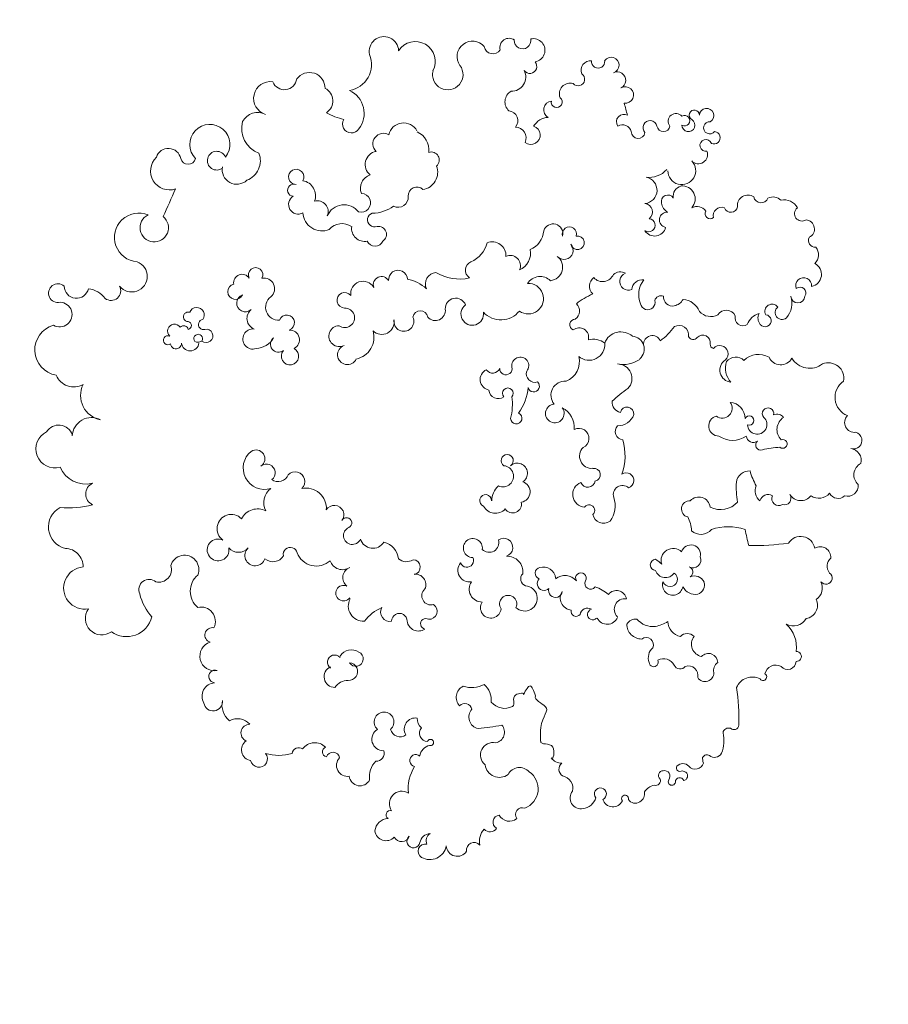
# Model space of a CAD drawing. Header units: millimetres. Extents: x 6567289036 to 6568990308, y 5976640423 to 5977332400.
# Tile 90 of 216: x 6568113965 to 6568115646, y 5976970716 to 5976972622. Entities that reach past the tile are written whole.
import ezdxf

# ---------------------------------------------------------------- set-up
doc = ezdxf.new("R2010")
doc.units = ezdxf.units.MM
doc.layers.add('ZAGOSPODAROWANIE_DRZEWA', color=110, linetype='Continuous', lineweight=5)

# ---------------------------------------------------------------- blocks, each defined once
blk = doc.blocks.new('drz_353_r')
at = {"color": 114, "lineweight": 15}
for centre, radius, start, end in [((-13.58, 156.04), 3.82, 225.7098, 7.7626), ((-6.64, 155.67), 3.28, 341.4309, 164.3966), ((1.05, 154.02), 4.62, 74.878, 172.4479), ((6.69, 160.84), 5.02, 208.0176, 318.5764), ((10.88, 153.43), 4.1, 342.7444, 95.892), ((-23.32, 156.14), 7.62, 214.5119, 338.1556), ((-30.73, 145.93), 6, 79.153, 202.2105), ((12.15, 149.69), 3.66, 297.3507, 43.7056), ((10.36, 142.3), 5.4, 325.1652, 50.0395), ((38.69, 142.73), 4.19, 87.0987, 209.6337), ((42.04, 149.57), 4.11, 220.2825, 310.1999), ((46.62, 144.99), 2.41, 306.891, 143.1678), ((-84.03, 140.77), 2.55, 240.2511, 7.0655), ((-78.57, 137.39), 4.72, 43.9601, 128.4208), ((-70.96, 138.55), 4.72, 10.3679, 153.3911), ((-42.71, 138.73), 8.11, 301.2628, 37.4766), ((50.44, 138.13), 5.47, 34.3166, 115.6898), ((57.2, 136.54), 5.19, 9.4658, 115.5593), ((-94.45, 135.72), 2.87, 218.6928, 33.2968), ((-88.5, 136.98), 3.57, 26.2163, 174.9982), ((-66.62, 136.35), 3.07, 84.2515, 292.0279), ((11.6, 135.29), 5.06, 302.4176, 50.8426), ((36.06, 135.22), 5.53, 100.5274, 237.8824), ((59.36, 132.38), 5.82, 331.2063, 59.4786), ((-94.11, 128.87), 5.68, 117.0486, 192.8651), ((-63.75, 134.98), 2.26, 56.9005, 220.6597), ((-62.66, 134.13), 2.74, 272.8686, 87.1314), ((73.22, 122), 11.58, 80.7966, 139.1319), ((77, 133.56), 1.93, 356.0366, 183.9634), ((-59.81, 122.98), 8.84, 49.5684, 107.8381), ((-56.19, 128.02), 2.7, 218.6415, 38.6112), ((-40.84, 127.48), 4.92, 293.3945, 61.6206), ((-5.31, 128.26), 1.7, 320.0053, 201.089), ((15.76, 128.93), 2.54, 341.6109, 124.7057), ((-70.34, 116.33), 104.43, 359.3393, 7.8207), ((78.85, 130.2), 3.24, 308.1651, 88.7401), ((-96.65, 124.5), 4.31, 134.0099, 207.0432), ((-56.65, 124.13), 2.76, 126.8643, 298.1402), ((-13.57, 126.06), 3.25, 128.2798, 203.6201), ((-10.85, 131.68), 5.64, 212.9163, 314.4163), ((35.21, 129.34), 39.28, 183.1638, 193.1131), ((15.93, 126.69), 2.66, 244.7148, 32.855), ((84.63, 125.6), 4.3, 151.4519, 258.1433), ((-101.56, 119.88), 2.88, 282.2556, 68.0679), ((-53.01, 121.44), 2.35, 308.3384, 173.6107), ((-31.88, 118.95), 8.08, 150.2164, 224.664), ((-17.03, 122.59), 2.22, 77.4422, 310.658), ((-12.8, 118.39), 3.75, 271.6904, 137.9047), ((17.52, 122.57), 3.21, 147.9373, 255.7062), ((84.95, 120.67), 1.4, 301.0069, 149.0519), ((-53.95, 122.29), 3.61, 239.7151, 311.6926), ((-49.32, 120.81), 6.65, 194.2066, 250.4091), ((-8.55, 116.85), 2.69, 274.3312, 37.7002), ((-4.9, 119.75), 1.97, 219.4133, 20.0257), ((12.95, 122.28), 4.71, 244.7566, 323.2881), ((91.54, 116.48), 6.58, 153.0747, 247.2075), ((-97.58, 114.79), 4.07, 145.9905, 275.9976), ((-54.1, 112.85), 3.06, 254.4734, 33.4065), ((-14.36, 115.32), 1.8, 337.8691, 245.6932), ((-3.4, 144.32), 29.96, 286.5942, 298.6038), ((10.28, 115.38), 5.13, 177.481, 261.1555), ((3.47, 233.61), 122.37, 281.4757, 284.4878), ((-97.63, 108.16), 2.63, 289.9606, 79.578), ((-34.24, 110.1), 4.64, 136.8493, 230.3119), ((-15.21, 107.52), 6.17, 88.9516, 176.4085), ((-15.79, 108.86), 9.13, 324.5329, 35.4671), ((11.42, 141.44), 31.19, 266.4549, 280.6904), ((11.37, 104.26), 8.76, 332.3831, 48.2474), ((47.78, 107.18), 21, 161.9621, 198.0379), ((101.81, 19.19), 92.12, 88.8594, 98.0008), ((103.43, 109.39), 1.92, 316.5435, 83.4605), ((-53.21, 106.41), 3.89, 116.1052, 236.7336), ((-40.2, 103.91), 3.2, 42.1713, 229.7125), ((-33.9, 108.7), 4.74, 213.8644, 354.1815), ((-34.57, 113.91), 7.83, 250.34, 313.4097), ((-19.07, 104.9), 3.78, 322.6437, 127.4152), ((106.92, 107.34), 2.22, 160.7664, 261.213), ((-123.86, 101.59), 2.43, 336.7887, 172.7358), ((-93.72, 104.59), 3.21, 159.9282, 284.1144), ((-60.41, 100.36), 5.79, 311.0579, 28.9026), ((-12.26, 103.52), 3.91, 193.5808, 0.6547), ((79.43, 99.48), 3.6, 90.4025, 227.483), ((82.26, 104.82), 3.34, 211.3957, 287.531), ((109.58, 91.95), 13.54, 68.7224, 102.8135), ((112.94, 101.85), 3.13, 321.0593, 60.2015), ((-132.45, 98.78), 2.79, 30.9257, 267.0859), ((-127.7, 100.01), 2.37, 175.1887, 52.6854), ((-120.9, 98.48), 2.27, 108.7158, 11.8534), ((-117.37, 95.61), 3.58, 314.2462, 111.2868), ((-94.5, 100.22), 2.01, 240.4521, 38.776), ((-44.48, 97.31), 2.95, 79.8117, 227.0033), ((-43.74, 101.69), 1.49, 261.8436, 351.8302), ((19.74, 95.77), 4.46, 97.8239, 227.4346), ((24.49, 96.6), 5.26, 316.3757, 50.7844), ((83.3, 98.22), 3.42, 303.7006, 90.5379), ((116.86, 98.89), 1.78, 146.5217, 240.8881), ((-132.63, 94.02), 1.98, 89.073, 330.4759), ((-92.95, 95.04), 4.27, 126.4788, 207.7585), ((-53.97, 89.19), 7.3, 111.2394, 176.1873), ((37.56, 92.7), 3.74, 76.6159, 253.492), ((39.63, 93.53), 3.06, 330.1154, 113.2101), ((49.99, 94.09), 4.17, 117.4454, 202.5506), ((49.27, 94.17), 3.81, 18.4879, 108.4291), ((47.54, 94.44), 5.43, 296.8504, 9.9724), ((72.23, 97.81), 4.87, 232.7561, 348.3173), ((84.41, 91.72), 3.74, 77.9635, 198.0036), ((116.06, 105.97), 8.73, 269.3411, 284.8946), ((117.44, 94.45), 3.21, 309.4654, 74.3357), ((-130.48, 90.31), 1.99, 328.0255, 211.9745), ((-128.74, 91.77), 2.51, 268.7415, 149.4263), ((-111.11, 89.18), 5.4, 270.4001, 134.146), ((-100.15, 89.33), 5.05, 47.4591, 185.6162), ((-47.46, 88.11), 3.72, 81.5236, 209.0219), ((-47.81, 93.61), 2.04, 296.3365, 49.3966), ((19.9, 92.25), 3.18, 175.7148, 346.8105), ((28.95, 80.11), 12.87, 92.9118, 117.5686), ((44.33, 91.28), 2.17, 33.7345, 160.501), ((71.69, 91.28), 3.58, 132.2327, 227.7673), ((121.88, 89.63), 3.36, 135.7884, 224.2116), ((-130.27, 86.94), 3, 129.3235, 309.3228), ((-101.14, 90.05), 4.21, 196.7374, 278.3824), ((-63.97, 85), 5.4, 13.9445, 59.8615), ((39.87, 85.87), 4.69, 136.0847, 287.979), ((49.33, 85.67), 3.98, 251.4972, 80.4027), ((63.33, 89.89), 6.08, 271.5115, 348.0418), ((79.24, 88.55), 2.58, 296.075, 51.2316), ((120.19, 88.45), 1.37, 238.497, 40.2422), ((116.41, 92.12), 5.57, 330.0427, 346.3146), ((123.22, 89.58), 1.86, 10.5288, 138.9908), ((125.64, 88.37), 1.67, 110.9774, 269.6531), ((-128.79, 82.09), 2.56, 279.353, 80.647), ((-99.19, 83.78), 2.5, 122.4275, 286.0623), ((-62.26, 85.67), 3.59, 265.8203, 10.1369), ((-65.66, 65.85), 25.34, 36.2369, 53.8317), ((42.39, 82.86), 4.08, 289.1539, 55.6414), ((47.07, 84.6), 2.88, 290.2485, 145.5585), ((82.53, 82.13), 4.63, 117.8513, 207.9101), ((123.41, 82.41), 2.21, 53.2321, 190.2784), ((125.5, 85.33), 1.37, 236.6048, 84.3624), ((-117.99, 76.42), 9.5, 353.5576, 46.9369), ((-99.13, 85.97), 4.64, 277.8313, 331.7836), ((-92.07, 83.52), 2.99, 175.1164, 348.6426), ((-90.2, 78.66), 4.4, 301.8937, 76.0727), ((-60.13, 81.18), 2.56, 159.0935, 254.0916), ((-43.91, 77.75), 3.34, 113.0033, 275.1478), ((50.14, 72.36), 12.64, 134.2996, 148.3232), ((47.61, 74.66), 18.33, 13.6857, 29.9577), ((79.19, 78.35), 1.77, 277.0578, 114.864), ((123.03, 81.93), 1.8, 177.3224, 322.7491), ((125.1, 79.14), 1.82, 339.3923, 110.6665), ((-127.76, 76.89), 2.74, 103.03, 314.2485), ((-103.51, 74.49), 5.11, 4.9407, 170.293), ((-95.1, 74.48), 3.35, 39.4778, 172.3768), ((-89.99, 76.34), 2.54, 326.231, 173.8468), ((-60.08, 76.01), 2.81, 280.4636, 105.556), ((41.56, 79.18), 2.18, 184.6257, 355.3743), ((57, 78.18), 8.47, 310.8111, 5.5456), ((72.54, 75.4), 2.85, 67.7232, 216.4697), ((77.5, 81.28), 5.06, 219.886, 292.0693), ((133.53, 80.34), 6.97, 195.3294, 234.116), ((-126.25, 72.31), 2.66, 268.7815, 81.1211), ((-64.9, 73.87), 4, 170.785, 267.861), ((-63.14, 81.71), 9.19, 231.5948, 292.8932), ((-42.06, 69.75), 4.92, 40.2472, 176.5874), ((-47.13, 66.61), 11.09, 347.8672, 34.7753), ((64.51, 73.66), 5.74, 269.5239, 0.4173), ((130.25, 71.44), 3.35, 26.4849, 104.0096), ((130.8, 71.14), 3.04, 301.1464, 36.211), ((-140.41, 67.31), 3.2, 352.9989, 211.1624), ((-125.35, 66.24), 3.54, 105.7502, 211.3524), ((-68.21, 68.59), 3.41, 201.3915, 22.1641), ((-42.05, 65.59), 6.64, 137.8135, 249.5563), ((-30.65, 64.25), 5.63, 46.1875, 179.7476), ((-16.95, 68), 2.64, 83.3692, 257.687), ((-18.88, 64.45), 6.57, 358.4918, 70.1367), ((8.87, 67.68), 2.94, 18.2747, 214.8084), ((66.38, 71.29), 3.88, 172.8686, 240.3085), ((-151.97, 61.85), 3.05, 16.2904, 235.699), ((-146.1, 64.19), 3.3, 26.3768, 206.6984), ((-153.9, 137.24), 72.27, 283.3308, 287.1448), ((-130.03, 66.8), 2.92, 151.5156, 304.5783), ((-67.82, 65.33), 4.08, 150.4683, 219.9329), ((3.25, 87.61), 35.67, 212.7448, 225.2949), ((-21.37, 66.15), 3.92, 263.036, 349.4155), ((-10.13, 66.66), 3.24, 227.6045, 353.9781), ((-0.72, 45.68), 21.55, 70.5556, 106.7139), ((14.38, 66.26), 3.58, 139.2644, 286.8371), ((55.42, 63.88), 3.93, 100.7349, 231.1649), ((58.7, 67.1), 4.06, 170.9464, 315.9706), ((132.06, 67.22), 1.36, 76.7855, 311.3147), ((131.09, 62.52), 4.13, 288.1422, 63.0514), ((-72.66, 58.53), 4.52, 311.113, 67.8339), ((18.72, 53.68), 9.74, 52.4166, 109.84), ((21.2, 58.92), 4.25, 281.6236, 35.5952), ((60.22, 60.31), 4.31, 297.3636, 66.883), ((-153.37, 56.81), 2.55, 262.8156, 97.1844), ((-38.05, 54.8), 7.8, 144.1233, 193.2325), ((-43.78, 53.29), 6.11, 318.9635, 95.5166), ((6.61, 55.18), 2.49, 10.0568, 189.939), ((66.65, 49.8), 17.58, 141.1876, 160.6532), ((130.22, 57.68), 2.33, 22.7858, 312.1316), ((-150.05, 53.86), 3.66, 173.3464, 292.9799), ((-66.35, 57.6), 4.16, 216.4791, 315.9018), ((-36.36, 66.62), 29.52, 203.8196, 218.1686), ((-0.57, 54.34), 4.74, 224.7477, 5.0169), ((8.66, 52.81), 2.84, 290.0951, 81.9351), ((20.43, 53.33), 2.16, 41.1345, 234.2597), ((48.74, 53.85), 2.21, 243.7279, 53.0046), ((61.02, 52.61), 2.77, 145.5343, 264.5446), ((60.72, 54.75), 2.07, 196.0814, 44.3803), ((129.84, 50.16), 6.11, 7.6305, 71.3722), ((-146.53, 49.03), 2.56, 311.6442, 145.1568), ((-83.18, 48.78), 2.64, 281.898, 190.7849), ((-56.77, 45.95), 3.7, 32.8439, 138.9947), ((-46.56, 49.44), 3.7, 75.648, 218.8191), ((-7.45, 49.37), 3.88, 24.9495, 208.1335), ((14.25, 51.88), 4.93, 200.6561, 356.5577), ((46.64, 50.14), 2.06, 56.978, 303.022), ((59.5, 48.32), 1.99, 256.2069, 50.6159), ((131.79, 50.13), 4.19, 230.9751, 11.63), ((-140.84, 45.94), 4.16, 163.5163, 291.1332), ((-86.57, 45.67), 2.73, 73.026, 286.974), ((-80.25, 43.61), 3.52, 311.2651, 132.7777), ((-51.46, 47.99), 2.2, 180.8587, 336.5478), ((-37.09, 41.61), 7.94, 20.3227, 105.2145), ((-11.69, 39.13), 8.45, 84.3984, 153.325), ((51.52, 43.92), 5.86, 129.9462, 217.8103), ((54.4, 46.78), 4.64, 236.0377, 355.1984), ((128, 42.23), 4.78, 76.0694, 169.9246), ((-137.66, 40.77), 2.12, 258.6168, 142.5404), ((-86.7, 39.37), 3.8, 75.9114, 252.1615), ((-73.74, 37.8), 5.26, 6.1477, 142.8396), ((-24.14, 44.05), 5.51, 176.6871, 308.7617), ((-17.09, 40.03), 3.61, 184.4397, 126.6279), ((51.47, 40.27), 2.67, 252.0496, 82.8678), ((113.41, 42.66), 4.9, 305.5021, 1.3206), ((120.69, 44.69), 3.06, 218.7146, 328.0114), ((-134.7, 39.12), 3.4, 187.2031, 330.2034), ((-64.31, 34.35), 5.8, 136.3522, 237.0835), ((47.17, 35.58), 4.79, 96.722, 195.8436), ((-157.73, 31.7), 4.51, 8.5965, 192.9469), ((-124.84, 37.81), 6.92, 183.185, 239.7009), ((-124.89, 30.78), 3.6, 322.2123, 163.0038), ((-88.61, 26.96), 8.82, 23.8384, 85.1512), ((-61.56, 29.74), 5.92, 324.5107, 182.4867), ((48.77, 35.86), 2.65, 224.9705, 44.9705), ((-161.49, 27.55), 3.2, 266.1661, 101.4712), ((-151.47, 30.35), 2.7, 305.7735, 131.6134), ((-79.21, 23.57), 7.08, 23.0921, 100.82), ((-32.46, 32.32), 3.32, 252.1, 17.8313), ((-27.64, 31.86), 2.22, 281.3023, 138.2463), ((44.76, 34.67), 2.24, 190.2813, 342.0983), ((54.54, 28.38), 4.88, 315.8518, 176.9398), ((128.26, 25.66), 7.92, 20.1374, 145.9709), ((-147.35, 23.31), 5.48, 357.8409, 117.6697), ((-123.74, 24.71), 4.22, 66.364, 179.044), ((-74.38, 22.8), 3.92, 64.6472, 205.284), ((-35.6, 26.66), 3.28, 49.7829, 279.672), ((-29.05, 9.33), 20.44, 54.7911, 84.8037), ((-15.26, 25.11), 2.21, 272.1453, 155.2984), ((6.07, 25.51), 3.93, 32.079, 221.5949), ((13.26, 26.41), 4.04, 9.4922, 162.8888), ((17.96, 23.69), 3.45, 303.2747, 102.0138), ((44.25, 21.55), 6.09, 83.2879, 182.0626), ((46.94, 29.8), 2.96, 228.0975, 336.931), ((125.05, 26.36), 5.02, 131.8671, 242.3974), ((138.26, 27.54), 2.7, 161.6109, 304.7058), ((-158.85, 22.29), 3.53, 143.948, 285.5065), ((-137.77, 25.48), 4.75, 210.0626, 317.272), ((-130.46, 21.87), 3.84, 49.3724, 174.1831), ((-56.75, 26.01), 0.424, 51.9587, 128.0413), ((-62.57, 19.14), 9.24, 313.0854, 50.8514), ((-34.46, 21.1), 2.39, 268.3509, 104.3445), ((-24.89, 21.85), 2.07, 49.223, 310.777), ((-20.67, 2.21), 21.4, 75.1312, 97.7247), ((1.16, 21.59), 2.36, 33.5936, 326.4064), ((7.23, 19.92), 4.12, 335.2663, 174.9051), ((34.8, 20.22), 3.54, 18.2971, 214.778), ((56.65, 21.96), 3.32, 65.4484, 304.9528), ((90.24, 20.63), 6.86, 310.6393, 25.8006), ((136.34, 22.46), 4.49, 297.8213, 39.5361), ((-78.23, 15.81), 5.32, 86.7871, 202.0726), ((-26.42, 18.13), 3.6, 274.1737, 36.8865), ((16.46, 16.99), 5.11, 297.4026, 48.3305), ((58.15, 15.26), 4, 236.5051, 84.144), ((106.34, 16.41), 4.15, 9.9265, 131.5301), ((19.89, 2.4), 85.43, 5.3103, 11.5607), ((118.23, 18.58), 5.59, 277.5266, 36.567), ((-159.72, 16.04), 3.37, 278.999, 57.5109), ((-35.71, 15.96), 3, 304.7196, 66.7152), ((17.01, 23.86), 8.28, 223.1584, 268.0052), ((16.64, 13.26), 2.32, 88.0323, 339.4112), ((32.94, 14.61), 3.74, 314.254, 106.3187), ((94.08, 7.09), 8.36, 85.6702, 137.892), ((115.2, 16.14), 4.88, 168.3495, 320.4143), ((141.17, 18.87), 2.76, 187.7605, 329.6423), ((141.94, 14.95), 2.99, 310.9126, 57.267), ((-155.33, 8.17), 5.96, 130.3412, 305.4754), ((-85.54, 3.62), 10.47, 22.0249, 76.8405), ((-55.6, 8.07), 4.37, 216.7788, 98.713), ((-30.25, 15.28), 4.16, 205.4422, 349.7291), ((35.01, 8.29), 3.68, 81.5202, 359.7503), ((50.94, 11.87), 5, 235.4331, 0.6548), ((78.17, 7.76), 10.89, 342.592, 26.9451), ((148.6, 17.71), 6.88, 226.8435, 282.1386), ((39.87, 5.98), 2.58, 290.5692, 117.4068), ((43.69, 6.97), 4.47, 229.3499, 10.0809), ((98.04, 5.16), 2.82, 102.2137, 225.8644), ((100.48, 11.37), 4.6, 228.6401, 346.6261), ((151.98, 8.77), 2.94, 130.9693, 279.1095), ((-148.33, -1.41), 5.9, 255.8538, 126.7923), ((-72.56, 8.98), 3.58, 203.6158, 326.8681), ((-87.18, 3.15), 18.04, 329.3975, 12.4006), ((-57.69, 1.66), 4.05, 110.4344, 272.2119), ((92.83, 6.64), 4.78, 206.6037, 312.8074), ((150.15, 2.27), 4.26, 273.2584, 57.4712), ((-56.94, -6.23), 3.89, 310.8673, 98.7351), ((149.16, -8.37), 6.5, 330.7913, 79.0632), ((-153.38, -13.96), 7.72, 62.1414, 237.1616), ((-115.23, -7.85), 3.12, 41.796, 197.6346), ((-110.47, -12.03), 6.71, 8.3101, 111.2367), ((-67.21, -5.62), 4.46, 185.3435, 294.2034), ((53.5, -7.89), 3.56, 222.6679, 15.9889), ((59.51, -8.65), 3.12, 356.5475, 145.9528), ((110.3, -8.11), 1.21, 342.6955, 255.6834), ((-119.17, -16.31), 7.58, 82.6199, 156.8107), ((-101.42, -13.38), 3.35, 136.1585, 273.9279), ((-55.15, -19.38), 14.09, 136.5346, 170.2803), ((-53.94, -12.04), 2.91, 99.0132, 260.9868), ((49.14, -13.88), 3.98, 64.128, 188.3142), ((64.37, -9.9), 2.05, 148.9374, 348.4449), ((62.83, -12.8), 4.33, 276.9252, 35.0988), ((106.78, -9.15), 3.22, 227.9104, 357.6651), ((116.31, -7.27), 5.01, 193.8307, 261.207), ((148.38, -6.27), 3.48, 215.2904, 292.4697), ((149.99, -7.85), 4.47, 185.5231, 257.5879), ((152.44, -10.1), 2.79, 167.4098, 329.028), ((-123.71, -18.52), 5.9, 118.332, 257.3931), ((-52.76, -18.41), 3.86, 261.2241, 115.0554), ((35.58, -17.42), 4.73, 319.2705, 33.0925), ((42.39, -14.88), 2.85, 8.4463, 179.1727), ((105.17, -13.9), 4.37, 171.4158, 299.8783), ((101.21, -9.03), 4.23, 265.2432, 323.6004), ((117.34, -13.76), 2.36, 139.2107, 347.7063), ((128.19, -0.81), 15.94, 237.6073, 276.1507), ((148.58, -14.71), 2.53, 219.535, 79.9009), ((-100.78, -20.55), 3.84, 331.4024, 96.0412), ((-68.86, -20.67), 3.67, 92.812, 275.369), ((63.35, -20.12), 3.02, 89.9316, 270.0684), ((104.46, -19.95), 3.68, 282.1911, 38.1723), ((133.96, -19.22), 4.8, 147.7968, 305.1996), ((145.55, -19.29), 3.17, 296.8282, 69.9116), ((-157.33, -26.13), 5.69, 92.3789, 283.02), ((-108.64, -30.74), 14, 0.4743, 36.6345), ((-52.51, -26.97), 4.81, 315.1926, 100.0948), ((39.88, -27.8), 7.33, 95.6622, 167.1169), ((102.36, -26.07), 3.82, 41.1942, 318.8058), ((143.99, -25.3), 4.36, 277.8244, 46.8412), ((-121.5, -26.35), 4.07, 149.3297, 315.9259), ((-86.41, -28.24), 3.11, 33.0398, 190.5157), ((-85.23, -29.56), 3.34, 295.3463, 64.6537), ((-66.94, -27.07), 3.17, 119.8518, 289.0879), ((30.09, -30.43), 5.02, 287.5394, 58.1935), ((59.85, -23.83), 3.57, 239.9119, 11.0985), ((109.07, -26.37), 4.43, 209.9869, 2.0983), ((114.51, -29.13), 3.09, 357.2217, 109.095), ((138.35, -23.63), 1.69, 163.0579, 329.0608), ((145.08, -24.37), 5.28, 181.4613, 264.6475), ((-113.51, -28.21), 5.16, 190.908, 321.0518), ((-92.05, -29.74), 2.74, 198.9097, 19.8771), ((-63.49, -34.2), 4.79, 120.2477, 278.6755), ((-46.59, -38.56), 8.58, 11.4864, 106.9631), ((74.34, -19.7), 17.81, 203.9173, 231.8991), ((123.59, -23.25), 8.5, 225.1856, 277.9799), ((-152.2, -41.1), 10.18, 9.187, 112.2175), ((-133.29, -43.55), 9.76, 52.026, 155.3173), ((-104.29, -29.72), 5.49, 198.3708, 290.9898), ((-98.66, -34.97), 3.66, 344.056, 178.0199), ((-88.81, -33.56), 5.1, 262.551, 11.0756), ((57.5, -34.06), 5.86, 241.6362, 3.4176), ((77.92, -37.02), 2.9, 302.4383, 155.2579), ((122.96, -35.4), 4.15, 276.1844, 64.0641), ((-129.12, -38.73), 3.41, 237.4685, 57.5268), ((-90.82, -41.57), 7.07, 127.6692, 246.5978), ((-54.15, -41.27), 3.78, 324.1404, 181.0392), ((-39.83, -40.29), 3.81, 199.4413, 64.4649), ((30.2, -38.36), 3.43, 203.9181, 66.0133), ((79.73, -38.68), 5.28, 147.0678, 237.1499), ((82.87, -39.72), 3.41, 355.5309, 175.6822), ((-156, -35.86), 25.7, 330.8026, 347.0764), ((-84.06, -42.33), 6.56, 145.5749, 229.3056), ((-60.92, -41.3), 2.99, 128.0129, 359.2003), ((-47.03, -43.39), 4.06, 181.3156, 26.9685), ((22.18, -45.31), 3.67, 52.4338, 238.4852), ((25.24, -40.58), 2, 24.2486, 245.6827), ((38.42, -42.16), 4.99, 287.4364, 33.9406), ((46.48, -37.84), 4.21, 201.4186, 320.6573), ((52.47, -41.78), 3.01, 155.0272, 53.013), ((92.35, -40.04), 6.07, 179.4536, 236.3575), ((119.21, -40.24), 4.25, 225.4689, 9.7747), ((79.25, -45.21), 2.8, 131.7316, 325.9647), ((84.85, -45.16), 4.13, 202.9933, 0.8422), ((116.79, -45.88), 2.67, 102.073, 250.2911), ((-143.05, -54.99), 6.07, 89.3041, 233.7848), ((-138.13, -51.3), 5.41, 32.5016, 153.8504), ((-95.32, -51.84), 4.14, 65.871, 195.8898), ((-95.23, -50.08), 7.43, 273.5978, 21.9488), ((19.65, -56.28), 7.87, 85.5395, 191.6968), ((34.01, -52.31), 7.99, 291.1203, 42.368), ((116.26, -52.88), 5.85, 134.8977, 233.9087), ((113.96, -48.01), 1.97, 201.5508, 348.8275), ((-101.38, -58.53), 5.94, 69.4062, 170.0244), ((-108.69, -60.09), 2.97, 60.6428, 358.9059), ((9.27, -60.49), 3.74, 44.3713, 225.5602), ((-147.29, -64.66), 4.82, 291.5329, 82.2287), ((-103.55, -61.09), 2.37, 156.5287, 355.4311), ((-98.02, -59.31), 3.73, 211.7469, 29.1241), ((-52.23, -63.73), 2.99, 18.4556, 251.4758), ((-45.6, -62.65), 3.81, 27.4823, 181.971), ((-39.27, -62.5), 3.36, 229.1827, 151.4513), ((37.46, -62.41), 2.7, 102.0541, 282.1637), ((114.93, -59.13), 2.61, 144.279, 261.0026), ((4.93, -67.16), 4.35, 326.1731, 66.6431), ((98.89, -66.82), 16.45, 341.8657, 18.1343), ((-65.43, -72.53), 4.09, 38.9326, 191.7067), ((-58.24, -66.86), 5.07, 217.6748, 3.3922), ((-43.92, -66.94), 3.1, 217.5354, 37.5354), ((5.85, -71.6), 3.36, 36.8426, 219.4051), ((35.62, -69.11), 4.72, 318.6855, 59.281), ((-139.12, -70.11), 6.47, 171.3785, 343.5929), ((-126.9, -74.98), 6.74, 153.2243, 241.5229), ((-50.7, -76.14), 8.49, 3.4909, 59.4293), ((0.42, -75.62), 3.41, 33.7133, 213.6034), ((4.04, -72.35), 8.26, 218.6102, 16.8503), ((17.42, -65.73), 6.91, 217.7127, 297.7862), ((26.86, -75.05), 7, 152.7303, 242.7989), ((37.95, -75.99), 3.96, 221.9403, 72.1865), ((116.6, -74.51), 3.3, 281.4491, 128.9984), ((-127.54, -70.91), 10.31, 255.5562, 339.5865), ((-114.94, -81.97), 8.01, 20.1269, 111.469), ((-70.77, -75.81), 2.79, 61.4216, 298.5784), ((-45.91, -76.86), 3.9, 172.899, 18.5086), ((-111.47, -83.11), 5.62, 257.8732, 43.9592), ((-67.69, -81.05), 3.29, 121.9839, 279.1732), ((-59.83, -79.77), 3.37, 199.6368, 42.2303), ((-53.89, -74.72), 4.43, 218.9542, 338.0872), ((31.58, -82.42), 5.09, 312.1839, 47.8161), ((107.61, -82.89), 6.49, 132.2522, 207.9963), ((106.64, -78.1), 3.39, 179.7659, 336.4805), ((113.17, -77.15), 4.13, 213.7902, 351.7929), ((-64.25, -83.62), 2.99, 193.1226, 65.389), ((27.51, -85.23), 5.51, 134.2213, 324.2165), ((-121.27, -93.54), 7.77, 51.0474, 314.8387), ((-114.98, -90.85), 3.63, 112.5925, 38.0848), ((35.75, -90.34), 4.22, 153.4477, 100.2261), ((95.73, -80.89), 7.95, 257.6294, 320.6921), ((63.43, -96.93), 5.55, 63.8197, 193.4329), ((76.87, -91.75), 5.64, 197.3883, 10.6565), ((84.75, -91.46), 2.46, 162.1365, 353.6982), ((94.49, -92.25), 3.62, 278.8956, 97.3813), ((-47.12, -94.93), 2.6, 319.7952, 192.1646), ((68.72, -92.55), 2.9, 167.9901, 342.2304), ((92.41, -91.32), 5.23, 184.5718, 300.3708), ((-116.57, -101.93), 2.98, 285.2027, 74.7973), ((-55.19, -98.6), 2.93, 53.694, 248.329), ((-51.53, -96.01), 1.94, 186.99, 15.8828), ((-46.05, -98.04), 1.7, 57.2804, 10.1635), ((-44.76, -101.14), 3.42, 276.4788, 83.5212), ((43.33, -103.33), 5.54, 67.1935, 254.1837), ((51.76, -92.82), 8.28, 220.6908, 319.3092), ((-54.53, -101.92), 1.84, 161.3576, 0.8182), ((-51.18, -102.19), 1.54, 11.0865, 168.9135), ((-49.23, -103.67), 1.83, 103.9069, 226.2921), ((-114.88, -109.57), 4.85, 100.7912, 252.8415), ((-48.98, -107.21), 2.69, 124.2697, 316.5409), ((-44.18, -106.62), 2.09, 272.9299, 95.4476), ((-111, -109.15), 7.33, 223.559, 18.6449), ((884.95, 2101.6), 2419.75, 245.87551, 246.15414), ((-89.02, -115.04), 5.5, 205.9151, 141.1429), ((-45.44, -109.77), 1.73, 156.0045, 37.7949), ((43.39, -113.25), 4.85, 346.1631, 108.8843), ((-85.24, -121.03), 9.43, 157.6442, 355.805), ((-70.17, -123.78), 6.03, 308.3388, 160.051), ((51.15, -117.02), 4.01, 139.4335, 294.3723), ((47.7, -100.26), 21.04, 284.0447, 311.6931), ((59.22, -125.78), 10.11, 324.4907, 75.8264), ((-64.59, -131.76), 3.73, 322.4085, 119.4629), ((62.29, -135.37), 6.36, 234.0998, 35.8315), ((-56.17, -141.52), 9.26, 126.1201, 173.8225), ((-24.06, -134), 9.58, 244.0408, 349.0343), ((-8.04, -139.32), 7.48, 152.1747, 267.3742), ((-66.45, -145.16), 4.76, 270.3791, 76.9254), ((-0.47, -141.59), 10.73, 292.6108, 14.2041), ((14.11, -136.97), 4.63, 205.4692, 334.5308), ((-15.62, -148.1), 35.12, 354.4524, 15.0863), ((50.5, -141.95), 8.18, 184.6603, 10.027), ((-34.97, -146.12), 7.58, 293.8205, 27.5568), ((42.12, -149.55), 6.94, 88.1635, 178.9986), ((-55.37, -151.66), 4.78, 329.3045, 177.9534), ((-7.06, -152), 5.53, 109.4453, 238.5224), ((-63.69, -152.33), 3.64, 138.6326, 13.3273), ((-3.35, -153.58), 7.3, 205.408, 16.6211), ((26.87, -147.47), 8.54, 208.1018, 346.7183), ((-41.7, -151.35), 9.94, 196.0636, 350.1171)]:
    blk.add_arc(centre, radius, start, end, dxfattribs=at)
for points, start_tangent, end_tangent in [([(116.25, 38.68), (112.15, 39.26), (109.8, 34.58)], (0.832313, 0.554306), (-0.993896, 0.110319)), ([(109.8, 34.58), (104.53, 34.58), (96.32, 36.33), (92.22, 32.53)], (0.99793, 0.064316), (-0.948781, 0.315935)), ([(91.71, 27.95), (91.92, 24.91), (96.42, 23.61)], (-0.789658, 0.613548), (0.537267, -0.843412))]:
    blk.add_spline(points, degree=3, dxfattribs=dict(at, start_tangent=start_tangent, end_tangent=end_tangent))
at = {"color": 114, "lineweight": 15, "start_tangent": (-0.132297, 0.99121)}
blk.add_spline([(92.22, 32.53), (88.41, 30.48), (91.71, 27.95)], degree=3, dxfattribs=at)

msp = doc.modelspace()

# ---------------------------------------------------------------- linework, layer by layer
at = {"color": 6, "lineweight": 30}
msp.add_ellipse((6568115963.531235, 5976981075.503613), major_axis=(-4887.610083, 13295.452424), ratio=0.7412441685, start_param=6.8506282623, end_param=9.9486841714, dxfattribs=at)
msp.add_open_spline([(6568111455.464362, 5976993338.508967), (6568111326.713811, 5976993291.17831), (6568111199.420376, 5976993239.883722), (6568110875.28188, 5976993097.527375), (6568110680.724046, 5976993000.607155), (6568110299.920358, 5976992787.400099), (6568110113.673797, 5976992671.111975), (6568109750.216354, 5976992419.413794), (6568109573.005394, 5976992284.002355), (6568109258.280524, 5976992019.468547), (6568109119.210566, 5976991893.324191), (6568108848.28117, 5976991628.412262), (6568108716.422053, 5976991489.644339), (6568108460.426629, 5976991199.777731), (6568108336.290716, 5976991048.678833), (6568108096.267531, 5976990734.51332), (6568107980.380675, 5976990571.446624), (6568107757.382629, 5976990233.783571), (6568107650.271835, 5976990059.187248), (6568107445.341783, 5976989698.978644), (6568107347.522875, 5976989513.366485), (6568107161.670006, 5976989131.713181), (6568107073.636337, 5976988935.672216), (6568106907.815219, 5976988533.816941), (6568106830.028, 5976988328.002844), (6568106685.12109, 5976987907.319598), (6568106618.001571, 5976987692.450681), (6568106494.805395, 5976987254.43199), (6568106438.728861, 5976987031.282452), (6568106337.94364, 5976986577.525605), (6568106293.235035, 5976986346.918525), (6568106215.457308, 5976985879.111641), (6568106182.388234, 5976985641.912052), (6568106128.105963, 5976985161.820485), (6568106106.892788, 5976984918.928708), (6568106076.482419, 5976984428.382098), (6568106067.285231, 5976984180.727455), (6568106061.010261, 5976983681.607542), (6568106063.932471, 5976983430.14245), (6568106081.943135, 5976982924.371669), (6568106097.031569, 5976982670.066146), (6568106139.365355, 5976982159.596952), (6568106166.610678, 5976981903.433439), (6568106233.193444, 5976981390.238283), (6568106272.530857, 5976981133.206791), (6568106363.178405, 5976980619.268641), (6568106414.488504, 5976980362.362128), (6568106528.908463, 5976979849.665444), (6568106592.018281, 5976979593.875413), (6568106729.812265, 5976979084.397489), (6568106804.496389, 5976978830.709731), (6568106965.162361, 5976978326.412314), (6568107051.144165, 5976978075.802788), (6568107234.078984, 5976977578.623914), (6568107331.031953, 5976977332.054698), (6568107535.534105, 5976976843.900676), (6568107643.083237, 5976976602.316001), (6568107868.355747, 5976976125.053492), (6568107986.079069, 5976975889.375787), (6568108231.232617, 5976975424.823928), (6568108358.662783, 5976975195.949905), (6568108622.719053, 5976974745.872441), (6568108759.345093, 5976974524.669134), (6568109041.240406, 5976974090.766497), (6568109186.509607, 5976973878.067302), (6568109485.098891, 5976973461.968619), (6568109638.418891, 5976973258.56927), (6568109952.480091, 5976972861.824264), (6568110113.221196, 5976972668.478745), (6568110441.46023, 5976972292.549491), (6568110608.958048, 5976972109.965896), (6568110950.014457, 5976971756.218459), (6568111123.572922, 5976971585.05476), (6568111476.026404, 5976971254.750731), (6568111654.921274, 5976971095.610539), (6568112017.299326, 5976970789.898541), (6568112200.782331, 5976970643.326867), (6568112571.569253, 5976970363.234211), (6568112758.872959, 5976970229.713349), (6568113136.520503, 5976969976.138072), (6568113326.864097, 5976969856.083756), (6568113709.804032, 5976969629.787452), (6568113902.400093, 5976969523.545527), (6568114289.058877, 5976969325.147525), (6568114483.121285, 5976969232.991462), (6568114871.936908, 5976969062.965104), (6568115066.689784, 5976968985.094758), (6568115456.13058, 5976968843.766676), (6568115650.818154, 5976968780.308804), (6568116039.403005, 5976968667.862229), (6568116233.299957, 5976968618.873293), (6568116619.618782, 5976968535.35638), (6568116812.040392, 5976968500.828072), (6568117194.773247, 5976968446.167936), (6568117385.084333, 5976968426.035691), (6568117763.016894, 5976968400.058295), (6568117950.638351, 5976968394.212671), (6568118322.671227, 5976968396.66777), (6568118507.082804, 5976968404.968018), (6568118872.232271, 5976968435.557209), (6568119052.970499, 5976968457.845744), (6568119410.358985, 5976968516.250504), (6568119587.009729, 5976968552.366451), (6568119935.845833, 5976968638.2722), (6568120108.031768, 5976968688.061913), (6568120525.587008, 5976968827.159615), (6568120768.233918, 5976968924.113389), (6568121201.774976, 5976969127.507148), (6568121394.443346, 5976969229.517278), (6568121771.273003, 5976969452.881261), (6568121955.434841, 5976969574.236462), (6568122314.506495, 5976969836.032023), (6568122489.41623, 5976969976.473749), (6568122798.449032, 5976970249.018835), (6568122934.2278, 5976970378.038323), (6568123198.539742, 5976970648.415164), (6568123327.072579, 5976970789.772813), (6568123576.387566, 5976971084.520517), (6568123697.169327, 5976971237.91074), (6568123930.467439, 5976971556.34814), (6568124042.983392, 5976971721.395361), (6568124160.661446, 5976971907.1206), (6568124170.178185, 5976971922.238156), (6568124179.660505, 5976971937.399259)], degree=3, knots=[0, 0, 0, 0, 0.0456437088, 0.0456437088, 0.1176476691, 0.1176476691, 0.1896516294, 0.1896516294, 0.2616555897, 0.2616555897, 0.3211798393, 0.3211798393, 0.3807040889, 0.3807040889, 0.4402283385, 0.4402283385, 0.499752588, 0.499752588, 0.5592768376, 0.5592768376, 0.6188010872, 0.6188010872, 0.6783253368, 0.6783253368, 0.7378495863, 0.7378495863, 0.7973738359, 0.7973738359, 0.8568980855, 0.8568980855, 0.9164223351, 0.9164223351, 0.9759465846, 0.9759465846, 1.0354708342, 1.0354708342, 1.0949950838, 1.0949950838, 1.1545193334, 1.1545193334, 1.2140435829, 1.2140435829, 1.2735678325, 1.2735678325, 1.3330920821, 1.3330920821, 1.3926163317, 1.3926163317, 1.4521405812, 1.4521405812, 1.5116648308, 1.5116648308, 1.5711890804, 1.5711890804, 1.63071333, 1.63071333, 1.6902375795, 1.6902375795, 1.7497618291, 1.7497618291, 1.8092860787, 1.8092860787, 1.8688103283, 1.8688103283, 1.9283345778, 1.9283345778, 1.9878588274, 1.9878588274, 2.047383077, 2.047383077, 2.1069073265, 2.1069073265, 2.1664315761, 2.1664315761, 2.2259558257, 2.2259558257, 2.2854800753, 2.2854800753, 2.3450043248, 2.3450043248, 2.4045285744, 2.4045285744, 2.464052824, 2.464052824, 2.5235770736, 2.5235770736, 2.5831013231, 2.5831013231, 2.6426255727, 2.6426255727, 2.7021498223, 2.7021498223, 2.7616740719, 2.7616740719, 2.8211983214, 2.8211983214, 2.880722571, 2.880722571, 2.9402468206, 2.9402468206, 2.9997710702, 2.9997710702, 3.0592953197, 3.0592953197, 3.1188195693, 3.1188195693, 3.205693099, 3.205693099, 3.277764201, 3.277764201, 3.349835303, 3.349835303, 3.421906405, 3.421906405, 3.4809468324, 3.4809468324, 3.5399872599, 3.5399872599, 3.5990276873, 3.5990276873, 3.6580681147, 3.6580681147, 3.6632832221, 3.6632832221, 3.6632832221, 3.6632832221], dxfattribs=at)

# ---------------------------------------------------------------- block references
at = {"layer": 'ZAGOSPODAROWANIE_DRZEWA', "linetype": 'Continuous', "xscale": 5, "yscale": 5, "zscale": 5, "rotation": 270.0000000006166}
msp.add_blockref('drz_353_r', (6568114800.760547, 5976971774.102749), dxfattribs=at)

doc.saveas('drawing.dxf')
